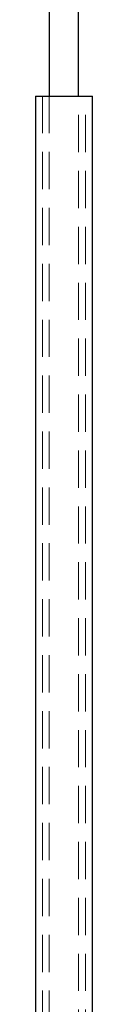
# Model space of a CAD drawing. Header units: millimetres. Extents: x 373 to 928, y 275 to 747.
# Tile 103 of 117: x 845.21 to 847.15, y 401.92 to 435.46. Entities that reach past the tile are written whole.
import ezdxf

# ---------------------------------------------------------------- set-up
doc = ezdxf.new("R2010")
doc.units = ezdxf.units.MM
doc.linetypes.add('HIDDEN', pattern=[1.905, 1.27, -0.635])

msp = doc.modelspace()

# ---------------------------------------------------------------- linework, layer by layer
at = {"color": 7, "linetype": 'Continuous', "lineweight": 25}
for p, q in [((845.681, 531.038), (845.681, 432.864)), ((846.681, 432.864), (846.681, 531.038)), ((845.211, 432.864), (845.211, 400.092)), ((845.211, 432.864), (847.151, 432.864)), ((847.151, 400.092), (847.151, 432.864))]:
    msp.add_line(p, q, dxfattribs=at)
at = {"color": 7, "linetype": 'HIDDEN', "lineweight": 18}
for p, q in [((845.451, 432.864), (845.451, 398.564)), ((845.681, 432.864), (845.681, 398.564)), ((846.681, 398.564), (846.681, 432.864)), ((846.911, 398.564), (846.911, 432.864))]:
    msp.add_line(p, q, dxfattribs=at)

doc.saveas('drawing.dxf')
